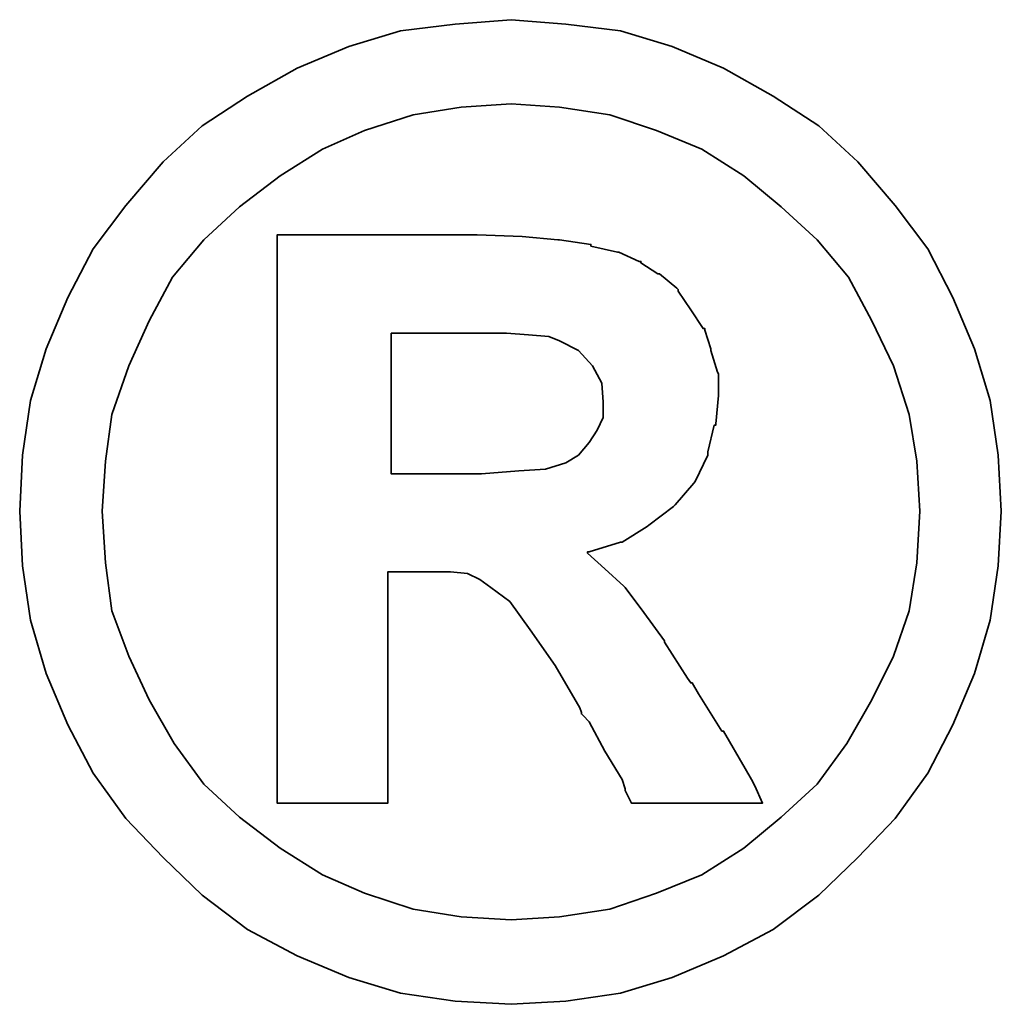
# Model space of a CAD drawing. Header units: inches. Extents: x 17 to 881, y 42 to 673.
# Tile 49 of 50: x 229.592 to 230.441, y 114.157 to 115.009. Entities that reach past the tile are written whole.
import ezdxf

# ---------------------------------------------------------------- set-up
doc = ezdxf.new("R2010")
doc.units = ezdxf.units.IN
doc.header["$LTSCALE"] = 0.1
doc.layers.add('DIM', color=4, linetype='Continuous')
doc.layers.add('layer 1', color=7, linetype='Continuous')

# ---------------------------------------------------------------- blocks, each defined once
blk = doc.blocks.new('TBI MOTION logo(完整正式版)')
at = {"layer": 'layer 1', "color": 22, "lineweight": 35}
for points, knots in [([(81.20634, 4.98624), (81.20634, 4.98624), (81.18649, 5.32862), (81.18649, 5.32862), (81.18649, 5.32862), (81.18649, 5.32862), (81.13886, 5.66206), (81.13886, 5.66206), (81.13886, 5.66206), (81.13886, 5.66206), (81.04359, 5.97764), (81.04359, 5.97764), (81.04359, 5.97764), (81.04359, 5.97764), (80.91061, 6.29124), (80.91061, 6.29124), (80.91061, 6.29124), (80.91061, 6.29124), (80.75778, 6.58697), (80.75778, 6.58697), (80.75778, 6.58697), (80.75778, 6.58697), (80.5593, 6.85294), (80.5593, 6.85294), (80.5593, 6.85294), (80.5593, 6.85294), (80.33105, 7.1189), (80.33105, 7.1189), (80.33105, 7.1189), (80.33105, 7.1189), (80.09287, 7.33921), (80.09287, 7.33921), (80.09287, 7.33921), (80.09287, 7.33921), (79.815, 7.51982), (79.815, 7.51982), (79.815, 7.51982), (79.815, 7.51982), (79.51133, 7.69051), (79.51133, 7.69051), (79.51133, 7.69051), (79.51133, 7.69051), (79.19773, 7.8235), (79.19773, 7.8235), (79.19773, 7.8235), (79.19773, 7.8235), (78.88215, 7.91877), (78.88215, 7.91877), (78.88215, 7.91877), (78.88215, 7.91877), (78.54871, 7.95846), (78.54871, 7.95846), (78.54871, 7.95846), (78.54871, 7.95846), (78.21526, 7.98625), (78.21526, 7.98625), (78.21526, 7.98625), (78.21526, 7.98625), (77.87388, 7.95846), (77.87388, 7.95846), (77.87388, 7.95846), (77.87388, 7.95846), (77.54044, 7.91877), (77.54044, 7.91877), (77.54044, 7.91877), (77.54044, 7.91877), (77.22485, 7.8235), (77.22485, 7.8235), (77.22485, 7.8235), (77.22485, 7.8235), (76.91027, 7.69051), (76.91027, 7.69051), (76.91027, 7.69051), (76.91027, 7.69051), (76.6056, 7.51982), (76.6056, 7.51982), (76.6056, 7.51982), (76.6056, 7.51982), (76.32972, 7.33921), (76.32972, 7.33921), (76.32972, 7.33921), (76.32972, 7.33921), (76.09154, 7.1189), (76.09154, 7.1189), (76.09154, 7.1189), (76.09154, 7.1189), (75.86329, 6.85294), (75.86329, 6.85294), (75.86329, 6.85294), (75.86329, 6.85294), (75.66382, 6.58697), (75.66382, 6.58697), (75.66382, 6.58697), (75.66382, 6.58697), (75.51099, 6.29124), (75.51099, 6.29124), (75.51099, 6.29124), (75.51099, 6.29124), (75.37702, 5.97764), (75.37702, 5.97764), (75.37702, 5.97764), (75.37702, 5.97764), (75.28175, 5.66206), (75.28175, 5.66206), (75.28175, 5.66206), (75.28175, 5.66206), (75.23411, 5.32862), (75.23411, 5.32862), (75.23411, 5.32862), (75.23411, 5.32862), (75.21625, 4.98624), (75.21625, 4.98624), (75.21625, 4.98624), (75.21625, 4.98624), (75.23411, 4.6528), (75.23411, 4.6528), (75.23411, 4.6528), (75.23411, 4.6528), (75.28175, 4.32035), (75.28175, 4.32035), (75.28175, 4.32035), (75.28175, 4.32035), (75.37702, 3.99583), (75.37702, 3.99583), (75.37702, 3.99583), (75.37702, 3.99583), (75.51099, 3.68224), (75.51099, 3.68224), (75.51099, 3.68224), (75.51099, 3.68224), (75.66382, 3.38749), (75.66382, 3.38749), (75.66382, 3.38749), (75.66382, 3.38749), (75.86329, 3.10963), (75.86329, 3.10963), (75.86329, 3.10963), (75.86329, 3.10963), (76.09154, 2.87145), (76.09154, 2.87145), (76.09154, 2.87145), (76.09154, 2.87145), (76.32972, 2.6432), (76.32972, 2.6432), (76.32972, 2.6432), (76.32972, 2.6432), (76.6056, 2.43381), (76.6056, 2.43381), (76.6056, 2.43381), (76.6056, 2.43381), (76.91027, 2.27205), (76.91027, 2.27205), (76.91027, 2.27205), (76.91027, 2.27205), (77.22485, 2.13906), (77.22485, 2.13906), (77.22485, 2.13906), (77.22485, 2.13906), (77.54044, 2.0438), (77.54044, 2.0438), (77.54044, 2.0438), (77.54044, 2.0438), (77.87388, 1.99616), (77.87388, 1.99616), (77.87388, 1.99616), (77.87388, 1.99616), (78.21526, 1.97631), (78.21526, 1.97631), (78.21526, 1.97631), (78.21526, 1.97631), (78.54871, 1.99616), (78.54871, 1.99616), (78.54871, 1.99616), (78.54871, 1.99616), (78.88215, 2.0438), (78.88215, 2.0438), (78.88215, 2.0438), (78.88215, 2.0438), (79.19773, 2.13906), (79.19773, 2.13906), (79.19773, 2.13906), (79.19773, 2.13906), (79.51133, 2.27205), (79.51133, 2.27205), (79.51133, 2.27205), (79.51133, 2.27205), (79.815, 2.43381), (79.815, 2.43381), (79.815, 2.43381), (79.815, 2.43381), (80.09287, 2.6432), (80.09287, 2.6432), (80.09287, 2.6432), (80.09287, 2.6432), (80.33105, 2.87145), (80.33105, 2.87145), (80.33105, 2.87145), (80.33105, 2.87145), (80.5593, 3.10963), (80.5593, 3.10963), (80.5593, 3.10963), (80.5593, 3.10963), (80.75778, 3.38749), (80.75778, 3.38749), (80.75778, 3.38749), (80.75778, 3.38749), (80.91061, 3.68224), (80.91061, 3.68224), (80.91061, 3.68224), (80.91061, 3.68224), (81.04359, 3.99583), (81.04359, 3.99583), (81.04359, 3.99583), (81.04359, 3.99583), (81.13886, 4.32035), (81.13886, 4.32035), (81.13886, 4.32035), (81.13886, 4.32035), (81.18649, 4.6528), (81.18649, 4.6528), (81.18649, 4.6528), (81.18649, 4.6528), (81.20634, 4.98624), (81.20634, 4.98624)], [0, 0, 0, 0, 0.0178571, 0.0178571, 0.0178571, 0.0178571, 0.0357143, 0.0357143, 0.0357143, 0.0357143, 0.0535714, 0.0535714, 0.0535714, 0.0535714, 0.0714286, 0.0714286, 0.0714286, 0.0714286, 0.0892857, 0.0892857, 0.0892857, 0.0892857, 0.1071429, 0.1071429, 0.1071429, 0.1071429, 0.125, 0.125, 0.125, 0.125, 0.1428571, 0.1428571, 0.1428571, 0.1428571, 0.1607143, 0.1607143, 0.1607143, 0.1607143, 0.1785714, 0.1785714, 0.1785714, 0.1785714, 0.1964286, 0.1964286, 0.1964286, 0.1964286, 0.2142857, 0.2142857, 0.2142857, 0.2142857, 0.2321429, 0.2321429, 0.2321429, 0.2321429, 0.25, 0.25, 0.25, 0.25, 0.2678571, 0.2678571, 0.2678571, 0.2678571, 0.2857143, 0.2857143, 0.2857143, 0.2857143, 0.3035714, 0.3035714, 0.3035714, 0.3035714, 0.3214286, 0.3214286, 0.3214286, 0.3214286, 0.3392857, 0.3392857, 0.3392857, 0.3392857, 0.3571429, 0.3571429, 0.3571429, 0.3571429, 0.375, 0.375, 0.375, 0.375, 0.3928571, 0.3928571, 0.3928571, 0.3928571, 0.4107143, 0.4107143, 0.4107143, 0.4107143, 0.4285714, 0.4285714, 0.4285714, 0.4285714, 0.4464286, 0.4464286, 0.4464286, 0.4464286, 0.4642857, 0.4642857, 0.4642857, 0.4642857, 0.4821429, 0.4821429, 0.4821429, 0.4821429, 0.5, 0.5, 0.5, 0.5, 0.5178571, 0.5178571, 0.5178571, 0.5178571, 0.5357143, 0.5357143, 0.5357143, 0.5357143, 0.5535714, 0.5535714, 0.5535714, 0.5535714, 0.5714286, 0.5714286, 0.5714286, 0.5714286, 0.5892857, 0.5892857, 0.5892857, 0.5892857, 0.6071429, 0.6071429, 0.6071429, 0.6071429, 0.625, 0.625, 0.625, 0.625, 0.6428571, 0.6428571, 0.6428571, 0.6428571, 0.6607143, 0.6607143, 0.6607143, 0.6607143, 0.6785714, 0.6785714, 0.6785714, 0.6785714, 0.6964286, 0.6964286, 0.6964286, 0.6964286, 0.7142857, 0.7142857, 0.7142857, 0.7142857, 0.7321429, 0.7321429, 0.7321429, 0.7321429, 0.75, 0.75, 0.75, 0.75, 0.7678571, 0.7678571, 0.7678571, 0.7678571, 0.7857143, 0.7857143, 0.7857143, 0.7857143, 0.8035714, 0.8035714, 0.8035714, 0.8035714, 0.8214286, 0.8214286, 0.8214286, 0.8214286, 0.8392857, 0.8392857, 0.8392857, 0.8392857, 0.8571429, 0.8571429, 0.8571429, 0.8571429, 0.875, 0.875, 0.875, 0.875, 0.8928571, 0.8928571, 0.8928571, 0.8928571, 0.9107143, 0.9107143, 0.9107143, 0.9107143, 0.9285714, 0.9285714, 0.9285714, 0.9285714, 0.9464286, 0.9464286, 0.9464286, 0.9464286, 0.9642857, 0.9642857, 0.9642857, 0.9642857, 0.9821429, 0.9821429, 0.9821429, 0.9821429, 1, 1, 1, 1]), ([(80.71014, 4.98624), (80.71014, 4.98624), (80.69129, 5.29091), (80.69129, 5.29091), (80.69129, 5.29091), (80.69129, 5.29091), (80.64464, 5.57672), (80.64464, 5.57672), (80.64464, 5.57672), (80.64464, 5.57672), (80.54937, 5.87245), (80.54937, 5.87245), (80.54937, 5.87245), (80.54937, 5.87245), (80.41639, 6.14833), (80.41639, 6.14833), (80.41639, 6.14833), (80.41639, 6.14833), (80.27349, 6.41429), (80.27349, 6.41429), (80.27349, 6.41429), (80.27349, 6.41429), (80.08295, 6.64255), (80.08295, 6.64255), (80.08295, 6.64255), (80.08295, 6.64255), (79.86264, 6.84301), (79.86264, 6.84301), (79.86264, 6.84301), (79.86264, 6.84301), (79.63439, 7.03355), (79.63439, 7.03355), (79.63439, 7.03355), (79.63439, 7.03355), (79.37835, 7.1963), (79.37835, 7.1963), (79.37835, 7.1963), (79.37835, 7.1963), (79.10246, 7.30944), (79.10246, 7.30944), (79.10246, 7.30944), (79.10246, 7.30944), (78.81665, 7.40471), (78.81665, 7.40471), (78.81665, 7.40471), (78.81665, 7.40471), (78.511, 7.45234), (78.511, 7.45234), (78.511, 7.45234), (78.511, 7.45234), (78.21526, 7.47219), (78.21526, 7.47219), (78.21526, 7.47219), (78.21526, 7.47219), (77.9106, 7.45234), (77.9106, 7.45234), (77.9106, 7.45234), (77.9106, 7.45234), (77.61685, 7.40471), (77.61685, 7.40471), (77.61685, 7.40471), (77.61685, 7.40471), (77.32012, 7.30944), (77.32012, 7.30944), (77.32012, 7.30944), (77.32012, 7.30944), (77.06309, 7.1963), (77.06309, 7.1963), (77.06309, 7.1963), (77.06309, 7.1963), (76.80606, 7.03355), (76.80606, 7.03355), (76.80606, 7.03355), (76.80606, 7.03355), (76.55797, 6.84301), (76.55797, 6.84301), (76.55797, 6.84301), (76.55797, 6.84301), (76.34063, 6.64255), (76.34063, 6.64255), (76.34063, 6.64255), (76.34063, 6.64255), (76.1491, 6.41429), (76.1491, 6.41429), (76.1491, 6.41429), (76.1491, 6.41429), (76.0062, 6.14833), (76.0062, 6.14833), (76.0062, 6.14833), (76.0062, 6.14833), (75.88314, 5.87245), (75.88314, 5.87245), (75.88314, 5.87245), (75.88314, 5.87245), (75.77794, 5.57672), (75.77794, 5.57672), (75.77794, 5.57672), (75.77794, 5.57672), (75.73924, 5.29091), (75.73924, 5.29091), (75.73924, 5.29091), (75.73924, 5.29091), (75.72039, 4.98624), (75.72039, 4.98624), (75.72039, 4.98624), (75.72039, 4.98624), (75.73924, 4.67165), (75.73924, 4.67165), (75.73924, 4.67165), (75.73924, 4.67165), (75.77794, 4.37791), (75.77794, 4.37791), (75.77794, 4.37791), (75.77794, 4.37791), (75.88314, 4.10102), (75.88314, 4.10102), (75.88314, 4.10102), (75.88314, 4.10102), (76.0062, 3.83407), (76.0062, 3.83407), (76.0062, 3.83407), (76.0062, 3.83407), (76.15902, 3.56811), (76.15902, 3.56811), (76.15902, 3.56811), (76.15902, 3.56811), (76.34063, 3.32001), (76.34063, 3.32001), (76.34063, 3.32001), (76.34063, 3.32001), (76.55797, 3.11955), (76.55797, 3.11955), (76.55797, 3.11955), (76.55797, 3.11955), (76.80606, 2.92901), (76.80606, 2.92901), (76.80606, 2.92901), (76.80606, 2.92901), (77.06309, 2.76725), (77.06309, 2.76725), (77.06309, 2.76725), (77.06309, 2.76725), (77.32012, 2.65412), (77.32012, 2.65412), (77.32012, 2.65412), (77.32012, 2.65412), (77.61685, 2.55786), (77.61685, 2.55786), (77.61685, 2.55786), (77.61685, 2.55786), (77.9106, 2.51022), (77.9106, 2.51022), (77.9106, 2.51022), (77.9106, 2.51022), (78.21526, 2.49137), (78.21526, 2.49137), (78.21526, 2.49137), (78.21526, 2.49137), (78.511, 2.51022), (78.511, 2.51022), (78.511, 2.51022), (78.511, 2.51022), (78.81665, 2.55786), (78.81665, 2.55786), (78.81665, 2.55786), (78.81665, 2.55786), (79.10246, 2.65412), (79.10246, 2.65412), (79.10246, 2.65412), (79.10246, 2.65412), (79.37835, 2.76725), (79.37835, 2.76725), (79.37835, 2.76725), (79.37835, 2.76725), (79.63439, 2.92901), (79.63439, 2.92901), (79.63439, 2.92901), (79.63439, 2.92901), (79.86264, 3.11955), (79.86264, 3.11955), (79.86264, 3.11955), (79.86264, 3.11955), (80.08295, 3.32001), (80.08295, 3.32001), (80.08295, 3.32001), (80.08295, 3.32001), (80.26356, 3.56811), (80.26356, 3.56811), (80.26356, 3.56811), (80.26356, 3.56811), (80.41639, 3.83407), (80.41639, 3.83407), (80.41639, 3.83407), (80.41639, 3.83407), (80.54937, 4.10102), (80.54937, 4.10102), (80.54937, 4.10102), (80.54937, 4.10102), (80.64464, 4.37791), (80.64464, 4.37791), (80.64464, 4.37791), (80.64464, 4.37791), (80.69129, 4.67165), (80.69129, 4.67165), (80.69129, 4.67165), (80.69129, 4.67165), (80.71014, 4.98624), (80.71014, 4.98624)], [0, 0, 0, 0, 0.0192308, 0.0192308, 0.0192308, 0.0192308, 0.0384615, 0.0384615, 0.0384615, 0.0384615, 0.0576923, 0.0576923, 0.0576923, 0.0576923, 0.0769231, 0.0769231, 0.0769231, 0.0769231, 0.0961538, 0.0961538, 0.0961538, 0.0961538, 0.1153846, 0.1153846, 0.1153846, 0.1153846, 0.1346154, 0.1346154, 0.1346154, 0.1346154, 0.1538462, 0.1538462, 0.1538462, 0.1538462, 0.1730769, 0.1730769, 0.1730769, 0.1730769, 0.1923077, 0.1923077, 0.1923077, 0.1923077, 0.2115385, 0.2115385, 0.2115385, 0.2115385, 0.2307692, 0.2307692, 0.2307692, 0.2307692, 0.25, 0.25, 0.25, 0.25, 0.2692308, 0.2692308, 0.2692308, 0.2692308, 0.2884615, 0.2884615, 0.2884615, 0.2884615, 0.3076923, 0.3076923, 0.3076923, 0.3076923, 0.3269231, 0.3269231, 0.3269231, 0.3269231, 0.3461538, 0.3461538, 0.3461538, 0.3461538, 0.3653846, 0.3653846, 0.3653846, 0.3653846, 0.3846154, 0.3846154, 0.3846154, 0.3846154, 0.4038462, 0.4038462, 0.4038462, 0.4038462, 0.4230769, 0.4230769, 0.4230769, 0.4230769, 0.4423077, 0.4423077, 0.4423077, 0.4423077, 0.4615385, 0.4615385, 0.4615385, 0.4615385, 0.4807692, 0.4807692, 0.4807692, 0.4807692, 0.5, 0.5, 0.5, 0.5, 0.5192308, 0.5192308, 0.5192308, 0.5192308, 0.5384615, 0.5384615, 0.5384615, 0.5384615, 0.5576923, 0.5576923, 0.5576923, 0.5576923, 0.5769231, 0.5769231, 0.5769231, 0.5769231, 0.5961538, 0.5961538, 0.5961538, 0.5961538, 0.6153846, 0.6153846, 0.6153846, 0.6153846, 0.6346154, 0.6346154, 0.6346154, 0.6346154, 0.6538462, 0.6538462, 0.6538462, 0.6538462, 0.6730769, 0.6730769, 0.6730769, 0.6730769, 0.6923077, 0.6923077, 0.6923077, 0.6923077, 0.7115385, 0.7115385, 0.7115385, 0.7115385, 0.7307692, 0.7307692, 0.7307692, 0.7307692, 0.75, 0.75, 0.75, 0.75, 0.7692308, 0.7692308, 0.7692308, 0.7692308, 0.7884615, 0.7884615, 0.7884615, 0.7884615, 0.8076923, 0.8076923, 0.8076923, 0.8076923, 0.8269231, 0.8269231, 0.8269231, 0.8269231, 0.8461538, 0.8461538, 0.8461538, 0.8461538, 0.8653846, 0.8653846, 0.8653846, 0.8653846, 0.8846154, 0.8846154, 0.8846154, 0.8846154, 0.9038462, 0.9038462, 0.9038462, 0.9038462, 0.9230769, 0.9230769, 0.9230769, 0.9230769, 0.9423077, 0.9423077, 0.9423077, 0.9423077, 0.9615385, 0.9615385, 0.9615385, 0.9615385, 0.9807692, 0.9807692, 0.9807692, 0.9807692, 1, 1, 1, 1]), ([(76.78721, 3.2823), (76.78721, 3.2823), (76.78721, 3.32001), (76.78721, 3.32001), (76.78721, 3.32001), (76.78721, 3.32001), (76.78721, 3.42422), (76.78721, 3.42422), (76.78721, 3.42422), (76.78721, 3.42422), (76.78721, 3.59689), (76.78721, 3.59689), (76.78721, 3.59689), (76.78721, 3.59689), (76.78721, 3.80529), (76.78721, 3.80529), (76.78721, 3.80529), (76.78721, 3.80529), (76.78721, 4.0524), (76.78721, 4.0524), (76.78721, 4.0524), (76.78721, 4.0524), (76.78721, 4.32035), (76.78721, 4.32035), (76.78721, 4.32035), (76.78721, 4.32035), (76.78721, 4.92868), (76.78721, 4.92868), (76.78721, 4.92868), (76.78721, 4.92868), (76.78721, 5.53801), (76.78721, 5.53801), (76.78721, 5.53801), (76.78721, 5.53801), (76.78721, 5.82482), (76.78721, 5.82482), (76.78721, 5.82482), (76.78721, 5.82482), (76.78721, 6.07291), (76.78721, 6.07291), (76.78721, 6.07291), (76.78721, 6.07291), (76.78721, 6.30017), (76.78721, 6.30017), (76.78721, 6.30017), (76.78721, 6.30017), (76.78721, 6.45399), (76.78721, 6.45399), (76.78721, 6.45399), (76.78721, 6.45399), (76.78721, 6.5572), (76.78721, 6.5572), (76.78721, 6.5572), (76.78721, 6.5572), (76.78721, 6.59689), (76.78721, 6.59689), (76.78721, 6.59689), (76.78721, 6.59689), (76.78721, 6.67232), (76.78721, 6.67232), (76.78721, 6.67232), (76.78721, 6.67232), (76.8537, 6.67232), (76.8537, 6.67232), (76.8537, 6.67232), (76.8537, 6.67232), (76.87355, 6.67232), (76.87355, 6.67232), (76.87355, 6.67232), (76.87355, 6.67232), (76.91027, 6.67232), (76.91027, 6.67232), (76.91027, 6.67232), (76.91027, 6.67232), (77.04424, 6.67232), (77.04424, 6.67232), (77.04424, 6.67232), (77.04424, 6.67232), (77.22485, 6.67232), (77.22485, 6.67232), (77.22485, 6.67232), (77.22485, 6.67232), (77.43524, 6.67232), (77.43524, 6.67232), (77.43524, 6.67232), (77.43524, 6.67232), (77.65357, 6.67232), (77.65357, 6.67232), (77.65357, 6.67232), (77.65357, 6.67232), (77.82625, 6.67232), (77.82625, 6.67232), (77.82625, 6.67232), (77.82625, 6.67232), (77.94037, 6.67232), (77.94037, 6.67232), (77.94037, 6.67232), (77.94037, 6.67232), (77.97709, 6.67232), (77.97709, 6.67232), (77.97709, 6.67232), (77.97709, 6.67232), (77.99694, 6.67232), (77.99694, 6.67232), (77.99694, 6.67232), (77.99694, 6.67232), (78.00686, 6.67232), (78.00686, 6.67232), (78.00686, 6.67232), (78.00686, 6.67232), (78.28275, 6.6624), (78.28275, 6.6624), (78.28275, 6.6624), (78.28275, 6.6624), (78.50107, 6.64255), (78.50107, 6.64255), (78.50107, 6.64255), (78.50107, 6.64255), (78.511, 6.64255), (78.511, 6.64255), (78.511, 6.64255), (78.511, 6.64255), (78.70154, 6.61476), (78.70154, 6.61476), (78.70154, 6.61476), (78.70154, 6.61476), (78.70154, 6.60483), (78.70154, 6.60483), (78.70154, 6.60483), (78.70154, 6.60483), (78.86429, 6.56713), (78.86429, 6.56713), (78.86429, 6.56713), (78.86429, 6.56713), (78.87223, 6.56713), (78.87223, 6.56713), (78.87223, 6.56713), (78.87223, 6.56713), (78.99727, 6.51056), (78.99727, 6.51056), (78.99727, 6.51056), (78.99727, 6.51056), (79.00719, 6.51056), (79.00719, 6.51056), (79.00719, 6.51056), (79.00719, 6.51056), (79.00719, 6.50162), (79.00719, 6.50162), (79.00719, 6.50162), (79.00719, 6.50162), (79.1104, 6.43415), (79.1104, 6.43415), (79.1104, 6.43415), (79.1104, 6.43415), (79.12132, 6.43415), (79.12132, 6.43415), (79.12132, 6.43415), (79.12132, 6.43415), (79.22552, 6.34781), (79.22552, 6.34781), (79.22552, 6.34781), (79.22552, 6.34781), (79.23544, 6.33888), (79.23544, 6.33888), (79.23544, 6.33888), (79.23544, 6.33888), (79.23544, 6.32895), (79.23544, 6.32895), (79.23544, 6.32895), (79.23544, 6.32895), (79.31087, 6.21483), (79.31087, 6.21483), (79.31087, 6.21483), (79.31087, 6.21483), (79.38629, 6.1007), (79.38629, 6.1007), (79.38629, 6.1007), (79.38629, 6.1007), (79.3972, 6.1007), (79.3972, 6.1007), (79.3972, 6.1007), (79.3972, 6.1007), (79.3972, 6.09078), (79.3972, 6.09078), (79.3972, 6.09078), (79.3972, 6.09078), (79.43392, 5.97764), (79.43392, 5.97764), (79.43392, 5.97764), (79.43392, 5.97764), (79.43392, 5.96772), (79.43392, 5.96772), (79.43392, 5.96772), (79.43392, 5.96772), (79.47362, 5.83474), (79.47362, 5.83474), (79.47362, 5.83474), (79.47362, 5.83474), (79.48156, 5.82482), (79.48156, 5.82482), (79.48156, 5.82482), (79.48156, 5.82482), (79.48156, 5.69977), (79.48156, 5.69977), (79.48156, 5.69977), (79.48156, 5.69977), (79.48156, 5.69183), (79.48156, 5.69183), (79.48156, 5.69183), (79.48156, 5.69183), (79.4637, 5.51915), (79.4637, 5.51915), (79.4637, 5.51915), (79.4637, 5.51915), (79.4637, 5.51122), (79.4637, 5.51122), (79.4637, 5.51122), (79.4637, 5.51122), (79.45377, 5.51122), (79.45377, 5.51122), (79.45377, 5.51122), (79.45377, 5.51122), (79.41507, 5.34847), (79.41507, 5.34847), (79.41507, 5.34847), (79.41507, 5.34847), (79.41507, 5.33854), (79.41507, 5.33854), (79.41507, 5.33854), (79.41507, 5.33854), (79.41507, 5.32862), (79.41507, 5.32862), (79.41507, 5.32862), (79.41507, 5.32862), (79.33865, 5.16785), (79.33865, 5.16785), (79.33865, 5.16785), (79.33865, 5.16785), (79.33071, 5.15693), (79.33071, 5.15693), (79.33071, 5.15693), (79.33071, 5.15693), (79.2156, 5.02495), (79.2156, 5.02495), (79.2156, 5.02495), (79.2156, 5.02495), (79.20567, 5.01502), (79.20567, 5.01502), (79.20567, 5.01502), (79.20567, 5.01502), (79.05483, 4.89991), (79.05483, 4.89991), (79.05483, 4.89991), (79.05483, 4.89991), (79.04491, 4.89197), (79.04491, 4.89197), (79.04491, 4.89197), (79.04491, 4.89197), (78.89208, 4.7967), (78.89208, 4.7967), (78.89208, 4.7967), (78.89208, 4.7967), (78.88215, 4.7967), (78.88215, 4.7967), (78.88215, 4.7967), (78.88215, 4.7967), (78.69161, 4.73913), (78.69161, 4.73913), (78.69161, 4.73913), (78.69161, 4.73913), (78.68169, 4.73913), (78.68169, 4.73913), (78.68169, 4.73913), (78.68169, 4.73913), (78.68169, 4.72921), (78.68169, 4.72921), (78.68169, 4.72921), (78.68169, 4.72921), (78.78688, 4.63394), (78.78688, 4.63394), (78.78688, 4.63394), (78.78688, 4.63394), (78.902, 4.52875), (78.902, 4.52875), (78.902, 4.52875), (78.902, 4.52875), (78.91093, 4.52081), (78.91093, 4.52081), (78.91093, 4.52081), (78.91093, 4.52081), (79.02506, 4.36798), (79.02506, 4.36798), (79.02506, 4.36798), (79.02506, 4.36798), (79.1501, 4.1953), (79.1501, 4.1953), (79.1501, 4.1953), (79.1501, 4.1953), (79.1501, 4.18736), (79.1501, 4.18736), (79.1501, 4.18736), (79.1501, 4.18736), (79.29201, 3.96705), (79.29201, 3.96705), (79.29201, 3.96705), (79.29201, 3.96705), (79.31087, 3.93828), (79.31087, 3.93828), (79.31087, 3.93828), (79.31087, 3.93828), (79.32079, 3.93828), (79.32079, 3.93828), (79.32079, 3.93828), (79.32079, 3.93828), (79.3585, 3.87178), (79.3585, 3.87178), (79.3585, 3.87178), (79.3585, 3.87178), (79.50141, 3.64353), (79.50141, 3.64353), (79.50141, 3.64353), (79.50141, 3.64353), (79.51133, 3.64353), (79.51133, 3.64353), (79.51133, 3.64353), (79.51133, 3.64353), (79.64431, 3.41528), (79.64431, 3.41528), (79.64431, 3.41528), (79.64431, 3.41528), (79.68202, 3.3478), (79.68202, 3.3478), (79.68202, 3.3478), (79.68202, 3.3478), (79.70187, 3.31009), (79.70187, 3.31009), (79.70187, 3.31009), (79.70187, 3.31009), (79.7495, 3.2049), (79.7495, 3.2049), (79.7495, 3.2049), (79.7495, 3.2049), (79.64431, 3.2049), (79.64431, 3.2049), (79.64431, 3.2049), (79.64431, 3.2049), (79.62546, 3.2049), (79.62546, 3.2049), (79.62546, 3.2049), (79.62546, 3.2049), (79.53912, 3.2049), (79.53912, 3.2049), (79.53912, 3.2049), (79.53912, 3.2049), (79.31087, 3.2049), (79.31087, 3.2049), (79.31087, 3.2049), (79.31087, 3.2049), (79.08262, 3.2049), (79.08262, 3.2049), (79.08262, 3.2049), (79.08262, 3.2049), (79.00719, 3.2049), (79.00719, 3.2049), (79.00719, 3.2049), (79.00719, 3.2049), (78.98735, 3.2049), (78.98735, 3.2049), (78.98735, 3.2049), (78.98735, 3.2049), (78.94964, 3.2049), (78.94964, 3.2049), (78.94964, 3.2049), (78.94964, 3.2049), (78.92979, 3.24459), (78.92979, 3.24459), (78.92979, 3.24459), (78.92979, 3.24459), (78.91093, 3.2823), (78.91093, 3.2823), (78.91093, 3.2823), (78.91093, 3.2823), (78.91093, 3.29223), (78.91093, 3.29223), (78.91093, 3.29223), (78.91093, 3.29223), (78.89208, 3.3478), (78.89208, 3.3478), (78.89208, 3.3478), (78.89208, 3.3478), (78.78688, 3.52048), (78.78688, 3.52048), (78.78688, 3.52048), (78.78688, 3.52048), (78.69161, 3.7001), (78.69161, 3.7001), (78.69161, 3.7001), (78.69161, 3.7001), (78.6539, 3.7388), (78.6539, 3.7388), (78.6539, 3.7388), (78.6539, 3.7388), (78.64398, 3.74873), (78.64398, 3.74873), (78.64398, 3.74873), (78.64398, 3.74873), (78.64398, 3.75766), (78.64398, 3.75766), (78.64398, 3.75766), (78.64398, 3.75766), (78.63405, 3.78644), (78.63405, 3.78644), (78.63405, 3.78644), (78.63405, 3.78644), (78.48321, 4.04347), (78.48321, 4.04347), (78.48321, 4.04347), (78.48321, 4.04347), (78.33038, 4.2618), (78.33038, 4.2618), (78.33038, 4.2618), (78.33038, 4.2618), (78.20732, 4.43447), (78.20732, 4.43447), (78.20732, 4.43447), (78.20732, 4.43447), (78.09221, 4.52081), (78.09221, 4.52081), (78.09221, 4.52081), (78.09221, 4.52081), (78.02472, 4.56845), (78.02472, 4.56845), (78.02472, 4.56845), (78.02472, 4.56845), (77.9493, 4.60616), (77.9493, 4.60616), (77.9493, 4.60616), (77.9493, 4.60616), (77.8451, 4.61608), (77.8451, 4.61608), (77.8451, 4.61608), (77.8451, 4.61608), (77.71113, 4.61608), (77.71113, 4.61608), (77.71113, 4.61608), (77.71113, 4.61608), (77.69128, 4.61608), (77.69128, 4.61608), (77.69128, 4.61608), (77.69128, 4.61608), (77.67342, 4.61608), (77.67342, 4.61608), (77.67342, 4.61608), (77.67342, 4.61608), (77.5583, 4.61608), (77.5583, 4.61608), (77.5583, 4.61608), (77.5583, 4.61608), (77.46303, 4.61608), (77.46303, 4.61608), (77.46303, 4.61608), (77.46303, 4.61608), (77.46303, 4.54761), (77.46303, 4.54761), (77.46303, 4.54761), (77.46303, 4.54761), (77.46303, 4.47318), (77.46303, 4.47318), (77.46303, 4.47318), (77.46303, 4.47318), (77.46303, 4.24294), (77.46303, 4.24294), (77.46303, 4.24294), (77.46303, 4.24294), (77.46303, 3.99583), (77.46303, 3.99583), (77.46303, 3.99583), (77.46303, 3.99583), (77.46303, 3.72888), (77.46303, 3.72888), (77.46303, 3.72888), (77.46303, 3.72888), (77.46303, 3.51055), (77.46303, 3.51055), (77.46303, 3.51055), (77.46303, 3.51055), (77.46303, 3.42422), (77.46303, 3.42422), (77.46303, 3.42422), (77.46303, 3.42422), (77.46303, 3.35773), (77.46303, 3.35773), (77.46303, 3.35773), (77.46303, 3.35773), (77.46303, 3.30017), (77.46303, 3.30017), (77.46303, 3.30017), (77.46303, 3.30017), (77.46303, 3.2823), (77.46303, 3.2823), (77.46303, 3.2823), (77.46303, 3.2823), (77.46303, 3.2049), (77.46303, 3.2049), (77.46303, 3.2049), (77.46303, 3.2049), (77.39753, 3.2049), (77.39753, 3.2049), (77.39753, 3.2049), (77.39753, 3.2049), (77.37768, 3.2049), (77.37768, 3.2049), (77.37768, 3.2049), (77.37768, 3.2049), (77.32012, 3.2049), (77.32012, 3.2049), (77.32012, 3.2049), (77.32012, 3.2049), (77.12165, 3.2049), (77.12165, 3.2049), (77.12165, 3.2049), (77.12165, 3.2049), (76.94897, 3.2049), (76.94897, 3.2049), (76.94897, 3.2049), (76.94897, 3.2049), (76.8924, 3.2049), (76.8924, 3.2049), (76.8924, 3.2049), (76.8924, 3.2049), (76.8537, 3.2049), (76.8537, 3.2049), (76.8537, 3.2049), (76.8537, 3.2049), (76.78721, 3.2049), (76.78721, 3.2049), (76.78721, 3.2049), (76.78721, 3.2049), (76.78721, 3.2823), (76.78721, 3.2823)], [0, 0, 0, 0, 0.0074074, 0.0074074, 0.0074074, 0.0074074, 0.0148148, 0.0148148, 0.0148148, 0.0148148, 0.0222222, 0.0222222, 0.0222222, 0.0222222, 0.0296296, 0.0296296, 0.0296296, 0.0296296, 0.037037, 0.037037, 0.037037, 0.037037, 0.0444444, 0.0444444, 0.0444444, 0.0444444, 0.0518519, 0.0518519, 0.0518519, 0.0518519, 0.0592593, 0.0592593, 0.0592593, 0.0592593, 0.0666667, 0.0666667, 0.0666667, 0.0666667, 0.0740741, 0.0740741, 0.0740741, 0.0740741, 0.0814815, 0.0814815, 0.0814815, 0.0814815, 0.0888889, 0.0888889, 0.0888889, 0.0888889, 0.0962963, 0.0962963, 0.0962963, 0.0962963, 0.1037037, 0.1037037, 0.1037037, 0.1037037, 0.1111111, 0.1111111, 0.1111111, 0.1111111, 0.1185185, 0.1185185, 0.1185185, 0.1185185, 0.1259259, 0.1259259, 0.1259259, 0.1259259, 0.1333333, 0.1333333, 0.1333333, 0.1333333, 0.1407407, 0.1407407, 0.1407407, 0.1407407, 0.1481481, 0.1481481, 0.1481481, 0.1481481, 0.1555556, 0.1555556, 0.1555556, 0.1555556, 0.162963, 0.162963, 0.162963, 0.162963, 0.1703704, 0.1703704, 0.1703704, 0.1703704, 0.1777778, 0.1777778, 0.1777778, 0.1777778, 0.1851852, 0.1851852, 0.1851852, 0.1851852, 0.1925926, 0.1925926, 0.1925926, 0.1925926, 0.2, 0.2, 0.2, 0.2, 0.2074074, 0.2074074, 0.2074074, 0.2074074, 0.2148148, 0.2148148, 0.2148148, 0.2148148, 0.2222222, 0.2222222, 0.2222222, 0.2222222, 0.2296296, 0.2296296, 0.2296296, 0.2296296, 0.237037, 0.237037, 0.237037, 0.237037, 0.2444444, 0.2444444, 0.2444444, 0.2444444, 0.2518519, 0.2518519, 0.2518519, 0.2518519, 0.2592593, 0.2592593, 0.2592593, 0.2592593, 0.2666667, 0.2666667, 0.2666667, 0.2666667, 0.2740741, 0.2740741, 0.2740741, 0.2740741, 0.2814815, 0.2814815, 0.2814815, 0.2814815, 0.2888889, 0.2888889, 0.2888889, 0.2888889, 0.2962963, 0.2962963, 0.2962963, 0.2962963, 0.3037037, 0.3037037, 0.3037037, 0.3037037, 0.3111111, 0.3111111, 0.3111111, 0.3111111, 0.3185185, 0.3185185, 0.3185185, 0.3185185, 0.3259259, 0.3259259, 0.3259259, 0.3259259, 0.3333333, 0.3333333, 0.3333333, 0.3333333, 0.3407407, 0.3407407, 0.3407407, 0.3407407, 0.3481481, 0.3481481, 0.3481481, 0.3481481, 0.3555556, 0.3555556, 0.3555556, 0.3555556, 0.362963, 0.362963, 0.362963, 0.362963, 0.3703704, 0.3703704, 0.3703704, 0.3703704, 0.3777778, 0.3777778, 0.3777778, 0.3777778, 0.3851852, 0.3851852, 0.3851852, 0.3851852, 0.3925926, 0.3925926, 0.3925926, 0.3925926, 0.4, 0.4, 0.4, 0.4, 0.4074074, 0.4074074, 0.4074074, 0.4074074, 0.4148148, 0.4148148, 0.4148148, 0.4148148, 0.4222222, 0.4222222, 0.4222222, 0.4222222, 0.4296296, 0.4296296, 0.4296296, 0.4296296, 0.437037, 0.437037, 0.437037, 0.437037, 0.4444444, 0.4444444, 0.4444444, 0.4444444, 0.4518519, 0.4518519, 0.4518519, 0.4518519, 0.4592593, 0.4592593, 0.4592593, 0.4592593, 0.4666667, 0.4666667, 0.4666667, 0.4666667, 0.4740741, 0.4740741, 0.4740741, 0.4740741, 0.4814815, 0.4814815, 0.4814815, 0.4814815, 0.4888889, 0.4888889, 0.4888889, 0.4888889, 0.4962963, 0.4962963, 0.4962963, 0.4962963, 0.5037037, 0.5037037, 0.5037037, 0.5037037, 0.5111111, 0.5111111, 0.5111111, 0.5111111, 0.5185185, 0.5185185, 0.5185185, 0.5185185, 0.5259259, 0.5259259, 0.5259259, 0.5259259, 0.5333333, 0.5333333, 0.5333333, 0.5333333, 0.5407407, 0.5407407, 0.5407407, 0.5407407, 0.5481481, 0.5481481, 0.5481481, 0.5481481, 0.5555556, 0.5555556, 0.5555556, 0.5555556, 0.562963, 0.562963, 0.562963, 0.562963, 0.5703704, 0.5703704, 0.5703704, 0.5703704, 0.5777778, 0.5777778, 0.5777778, 0.5777778, 0.5851852, 0.5851852, 0.5851852, 0.5851852, 0.5925926, 0.5925926, 0.5925926, 0.5925926, 0.6, 0.6, 0.6, 0.6, 0.6074074, 0.6074074, 0.6074074, 0.6074074, 0.6148148, 0.6148148, 0.6148148, 0.6148148, 0.6222222, 0.6222222, 0.6222222, 0.6222222, 0.6296296, 0.6296296, 0.6296296, 0.6296296, 0.637037, 0.637037, 0.637037, 0.637037, 0.6444444, 0.6444444, 0.6444444, 0.6444444, 0.6518519, 0.6518519, 0.6518519, 0.6518519, 0.6592593, 0.6592593, 0.6592593, 0.6592593, 0.6666667, 0.6666667, 0.6666667, 0.6666667, 0.6740741, 0.6740741, 0.6740741, 0.6740741, 0.6814815, 0.6814815, 0.6814815, 0.6814815, 0.6888889, 0.6888889, 0.6888889, 0.6888889, 0.6962963, 0.6962963, 0.6962963, 0.6962963, 0.7037037, 0.7037037, 0.7037037, 0.7037037, 0.7111111, 0.7111111, 0.7111111, 0.7111111, 0.7185185, 0.7185185, 0.7185185, 0.7185185, 0.7259259, 0.7259259, 0.7259259, 0.7259259, 0.7333333, 0.7333333, 0.7333333, 0.7333333, 0.7407407, 0.7407407, 0.7407407, 0.7407407, 0.7481481, 0.7481481, 0.7481481, 0.7481481, 0.7555556, 0.7555556, 0.7555556, 0.7555556, 0.762963, 0.762963, 0.762963, 0.762963, 0.7703704, 0.7703704, 0.7703704, 0.7703704, 0.7777778, 0.7777778, 0.7777778, 0.7777778, 0.7851852, 0.7851852, 0.7851852, 0.7851852, 0.7925926, 0.7925926, 0.7925926, 0.7925926, 0.8, 0.8, 0.8, 0.8, 0.8074074, 0.8074074, 0.8074074, 0.8074074, 0.8148148, 0.8148148, 0.8148148, 0.8148148, 0.8222222, 0.8222222, 0.8222222, 0.8222222, 0.8296296, 0.8296296, 0.8296296, 0.8296296, 0.837037, 0.837037, 0.837037, 0.837037, 0.8444444, 0.8444444, 0.8444444, 0.8444444, 0.8518519, 0.8518519, 0.8518519, 0.8518519, 0.8592593, 0.8592593, 0.8592593, 0.8592593, 0.8666667, 0.8666667, 0.8666667, 0.8666667, 0.8740741, 0.8740741, 0.8740741, 0.8740741, 0.8814815, 0.8814815, 0.8814815, 0.8814815, 0.8888889, 0.8888889, 0.8888889, 0.8888889, 0.8962963, 0.8962963, 0.8962963, 0.8962963, 0.9037037, 0.9037037, 0.9037037, 0.9037037, 0.9111111, 0.9111111, 0.9111111, 0.9111111, 0.9185185, 0.9185185, 0.9185185, 0.9185185, 0.9259259, 0.9259259, 0.9259259, 0.9259259, 0.9333333, 0.9333333, 0.9333333, 0.9333333, 0.9407407, 0.9407407, 0.9407407, 0.9407407, 0.9481481, 0.9481481, 0.9481481, 0.9481481, 0.9555556, 0.9555556, 0.9555556, 0.9555556, 0.962963, 0.962963, 0.962963, 0.962963, 0.9703704, 0.9703704, 0.9703704, 0.9703704, 0.9777778, 0.9777778, 0.9777778, 0.9777778, 0.9851852, 0.9851852, 0.9851852, 0.9851852, 0.9925926, 0.9925926, 0.9925926, 0.9925926, 1, 1, 1, 1]), ([(77.48288, 6.07291), (77.48288, 6.07291), (77.48288, 5.99551), (77.48288, 5.99551), (77.48288, 5.99551), (77.48288, 5.99551), (77.48288, 5.82482), (77.48288, 5.82482), (77.48288, 5.82482), (77.48288, 5.82482), (77.48288, 5.63328), (77.48288, 5.63328), (77.48288, 5.63328), (77.48288, 5.63328), (77.48288, 5.46358), (77.48288, 5.46358), (77.48288, 5.46358), (77.48288, 5.46358), (77.48288, 5.29091), (77.48288, 5.29091), (77.48288, 5.29091), (77.48288, 5.29091), (77.48288, 5.21449), (77.48288, 5.21449), (77.48288, 5.21449), (77.48288, 5.21449), (77.50074, 5.21449), (77.50074, 5.21449), (77.50074, 5.21449), (77.50074, 5.21449), (77.71113, 5.21449), (77.71113, 5.21449), (77.71113, 5.21449), (77.71113, 5.21449), (77.94037, 5.21449), (77.94037, 5.21449), (77.94037, 5.21449), (77.94037, 5.21449), (78.01579, 5.21449), (78.01579, 5.21449), (78.01579, 5.21449), (78.01579, 5.21449), (78.03465, 5.21449), (78.03465, 5.21449), (78.03465, 5.21449), (78.03465, 5.21449), (78.2629, 5.23335), (78.2629, 5.23335), (78.2629, 5.23335), (78.2629, 5.23335), (78.42565, 5.24327), (78.42565, 5.24327), (78.42565, 5.24327), (78.42565, 5.24327), (78.54871, 5.28098), (78.54871, 5.28098), (78.54871, 5.28098), (78.54871, 5.28098), (78.62611, 5.32862), (78.62611, 5.32862), (78.62611, 5.32862), (78.62611, 5.32862), (78.69161, 5.40503), (78.69161, 5.40503), (78.69161, 5.40503), (78.69161, 5.40503), (78.73925, 5.48145), (78.73925, 5.48145), (78.73925, 5.48145), (78.73925, 5.48145), (78.77696, 5.55885), (78.77696, 5.55885), (78.77696, 5.55885), (78.77696, 5.55885), (78.77696, 5.65214), (78.77696, 5.65214), (78.77696, 5.65214), (78.77696, 5.65214), (78.76902, 5.76726), (78.76902, 5.76726), (78.76902, 5.76726), (78.76902, 5.76726), (78.71146, 5.87245), (78.71146, 5.87245), (78.71146, 5.87245), (78.71146, 5.87245), (78.62611, 5.96772), (78.62611, 5.96772), (78.62611, 5.96772), (78.62611, 5.96772), (78.511, 6.02528), (78.511, 6.02528), (78.511, 6.02528), (78.511, 6.02528), (78.44451, 6.05306), (78.44451, 6.05306), (78.44451, 6.05306), (78.44451, 6.05306), (78.32046, 6.06299), (78.32046, 6.06299), (78.32046, 6.06299), (78.32046, 6.06299), (78.18748, 6.07291), (78.18748, 6.07291), (78.18748, 6.07291), (78.18748, 6.07291), (77.99694, 6.07291), (77.99694, 6.07291), (77.99694, 6.07291), (77.99694, 6.07291), (77.97709, 6.07291), (77.97709, 6.07291), (77.97709, 6.07291), (77.97709, 6.07291), (77.90167, 6.07291), (77.90167, 6.07291), (77.90167, 6.07291), (77.90167, 6.07291), (77.69128, 6.07291), (77.69128, 6.07291), (77.69128, 6.07291), (77.69128, 6.07291), (77.50074, 6.07291), (77.50074, 6.07291), (77.50074, 6.07291), (77.50074, 6.07291), (77.48288, 6.07291), (77.48288, 6.07291)], [0, 0, 0, 0, 0.03125, 0.03125, 0.03125, 0.03125, 0.0625, 0.0625, 0.0625, 0.0625, 0.09375, 0.09375, 0.09375, 0.09375, 0.125, 0.125, 0.125, 0.125, 0.15625, 0.15625, 0.15625, 0.15625, 0.1875, 0.1875, 0.1875, 0.1875, 0.21875, 0.21875, 0.21875, 0.21875, 0.25, 0.25, 0.25, 0.25, 0.28125, 0.28125, 0.28125, 0.28125, 0.3125, 0.3125, 0.3125, 0.3125, 0.34375, 0.34375, 0.34375, 0.34375, 0.375, 0.375, 0.375, 0.375, 0.40625, 0.40625, 0.40625, 0.40625, 0.4375, 0.4375, 0.4375, 0.4375, 0.46875, 0.46875, 0.46875, 0.46875, 0.5, 0.5, 0.5, 0.5, 0.53125, 0.53125, 0.53125, 0.53125, 0.5625, 0.5625, 0.5625, 0.5625, 0.59375, 0.59375, 0.59375, 0.59375, 0.625, 0.625, 0.625, 0.625, 0.65625, 0.65625, 0.65625, 0.65625, 0.6875, 0.6875, 0.6875, 0.6875, 0.71875, 0.71875, 0.71875, 0.71875, 0.75, 0.75, 0.75, 0.75, 0.78125, 0.78125, 0.78125, 0.78125, 0.8125, 0.8125, 0.8125, 0.8125, 0.84375, 0.84375, 0.84375, 0.84375, 0.875, 0.875, 0.875, 0.875, 0.90625, 0.90625, 0.90625, 0.90625, 0.9375, 0.9375, 0.9375, 0.9375, 0.96875, 0.96875, 0.96875, 0.96875, 1, 1, 1, 1])]:
    blk.add_open_spline(points, degree=3, knots=knots, dxfattribs=at)

msp = doc.modelspace()

# ---------------------------------------------------------------- block references
at = {"layer": 'DIM', "xscale": 0.141750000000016, "yscale": 0.1417499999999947, "zscale": 0.14175}
msp.add_blockref('TBI MOTION logo(完整正式版)', (218.9297, 113.87732), dxfattribs=at)

doc.saveas('drawing.dxf')
